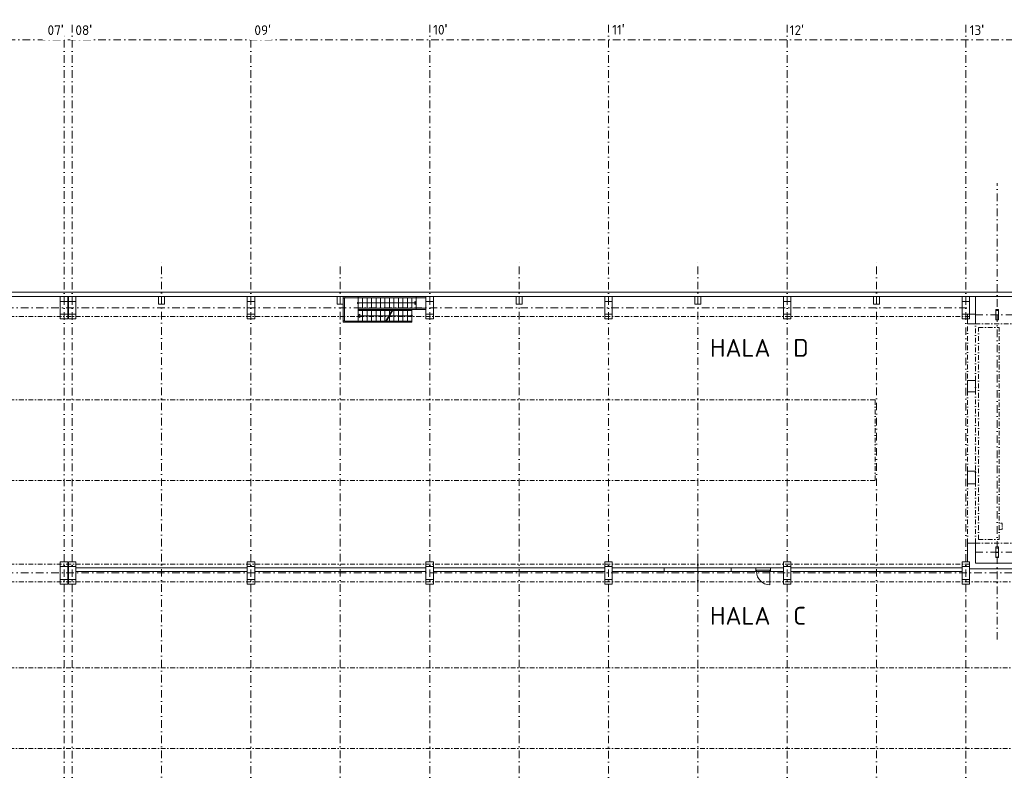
# Model space of a CAD drawing. Header units: millimetres. Extents: x -746391 to 410178, y -169697 to 100555.
# Tile 126 of 179: x 75024 to 141130, y 49987 to 100555. Entities that reach past the tile are written whole.
import ezdxf

# ---------------------------------------------------------------- set-up
doc = ezdxf.new("R2010")
doc.units = ezdxf.units.MM
for name, pattern in [('CENTERX2', [101.6, 63.5, -12.7, 12.7, -12.7]), ('DASHDOT', [25.4, 12.7, -6.35, 0, -6.35]), ('DELICI', [7.7, 3, -1.4, 0.25, -1.4, 0.25, -1.4]), ('ČERCHOVANÁ', [25.4, 12.7, -6.35, 0, -6.35])]:
    doc.linetypes.add(name, pattern=pattern)
for name, color, linetype, lineweight in [('A99_N_kce-nad-vid', 9, 'DASHDOT', 5), ('A99_N_osy', 9, 'CENTERX2', 9), ('A99_N_txt-popis-200', 9, 'Continuous', 5), ('A99_S_kce-nad-vid', 9, 'DASHDOT', 5), ('A99_S_kce-pohl', 9, 'Continuous', 5), ('A99_S_kce-rez-sil', 9, 'Continuous', 15), ('A99_S_kce-rez-ten', 9, 'Continuous', 9), ('A99_S_otvory', 9, 'Continuous', 5), ('A99_S_sloupy', 9, 'Continuous', 5)]:
    doc.layers.add(name, color=color, linetype=linetype, lineweight=lineweight)
doc.styles.add('ad_popis 100', font='isocpeur.ttf', dxfattribs={"height": 200})

msp = doc.modelspace()

# ---------------------------------------------------------------- linework, layer by layer
at = {"layer": 'A99_N_kce-nad-vid', "color": 1, "linetype": 'ČERCHOVANÁ', "lineweight": 9, "ltscale": 25}
for p, q in [((12100, 75005.3), (132450, 75005.3)), ((132450, 75005.3), (132450, 69595)), ((12100, 57005.3), (144450, 57005.3)), ((12100, 51594.7), (144450, 51594.7))]:
    msp.add_line(p, q, dxfattribs=at)
msp.add_lwpolyline([(132450, 69594.7), (12100, 69594.7)], dxfattribs=at)
at = {"layer": 'A99_N_osy', "linetype": 'DASHDOT', "ltscale": 40}
for p, q in [((78000, 100200), (78000, -5085)), ((90550, 100200), (90550, -5085)), ((102550, 100200), (102550, -5010)), ((114550, 100200), (114550, -5085)), ((126550, 100200), (126550, 25717.8)), ((138550, 100200), (138550, -5085)), ((140650, 58905.5), (140650, 89569.6)), ((3980, 81200), (138800, 81200)), ((139190, 80730), (187349.6, 80730)), ((139190, 64780), (187349.6, 64780)), ((150800, 63380), (3980, 63380))]:
    msp.add_line(p, q, dxfattribs=at)
for points in [[(152950, 99200), (4375, 99200)], [(84550, 22490), (84550, 84377.5)], [(96550, 22490), (96550, 84377.5)], [(108550, 22490), (108550, 84377.5)], [(120550, 22490), (120550, 84377.5)], [(132550, 22490), (132550, 84377.5)]]:
    msp.add_lwpolyline(points, dxfattribs=at)
at = {"layer": 'A99_S_kce-nad-vid', "linetype": 'DASHDOT', "ltscale": 25}
for p, q in [((5750, 80610), (138800, 80610)), ((138651.3, 76444, 1797), (138651.3, 80130)), ((139190, 80130), (179880, 80130)), ((139190, 76314.9, 1797), (139190, 80130)), ((139390, 79880), (140790, 79880)), ((139390, 65630), (139390, 79880)), ((140790, 65630), (140790, 79880)), ((139190, 76314.9), (139190, 69380)), ((138651.3, 70225.3), (138651.3, 75550.8, 1797)), ((138651.3, 65380), (138651.3, 69380)), ((139190, 65380), (139190, 69380)), ((139390, 65630), (140790, 65630)), ((139190, 65380), (179880, 65380)), ((5750, 63970), (138800, 63970)), ((5750, 62790), (150800, 62790))]:
    msp.add_line(p, q, dxfattribs=at)
at = {"layer": 'A99_S_kce-pohl', "linetype": 'Continuous', "ltscale": 10}
for p, q in [((102300, 81950), (96750, 81950)), ((96750, 81770), (96750, 80230)), ((96825, 81875), (96825, 80305)), ((102300, 81875), (96825, 81875)), ((97750, 81570), (97750, 81950)), ((97750, 81090), (97750, 81470)), ((97800, 81520), (101543.9, 81520)), ((98050, 81165), (98050, 81875)), ((98350, 81165), (98350, 81875)), ((98650, 81165), (98650, 81875)), ((98950, 81165), (98950, 81875)), ((99250, 81165), (99250, 81875)), ((99550, 81165), (99550, 81875)), ((99850, 81165), (99850, 81875)), ((100150, 81165), (100150, 81875)), ((100450, 81165), (100450, 81875)), ((100750, 81165), (100750, 81875)), ((101050, 81165), (101050, 81875)), ((101350, 81165), (101350, 81875)), ((101650, 81520), (101543.9, 81626.1)), ((101543.9, 81413.9), (101543.9, 81626.1)), ((101650, 81520), (101543.9, 81413.9)), ((101650, 81090), (101650, 81950)), ((102300, 81165), (97750, 81165)), ((97750, 81090), (97750, 80230)), ((100063.6, 81090), (97750, 81090)), ((100020.3, 81015), (97750, 81015)), ((97750, 80660), (97856.1, 80766.1)), ((97750, 80660), (97856.1, 80553.9)), ((97856.1, 80766.1), (97856.1, 80553.9)), ((99815.4, 80660), (97856.1, 80660)), ((98050, 81015), (98050, 80305)), ((98350, 81015), (98350, 80305)), ((98650, 81015), (98650, 80305)), ((98950, 81015), (98950, 80305)), ((99250, 81015), (99250, 80305)), ((99550, 81015), (99550, 80305)), ((100063.6, 81090), (99567.1, 80230)), ((100098.3, 81090), (99601.7, 80230)), ((99850, 81015), (99850, 80720)), ((101300, 80660), (99850, 80660)), ((99850, 80660), (99850, 80305)), ((101350, 81015), (100055, 81015)), ((101350, 81090), (100063.6, 81090)), ((100150, 81015), (100150, 80305)), ((100450, 81015), (100450, 80305)), ((100750, 81015), (100750, 80305)), ((101050, 81015), (101050, 80305)), ((101350, 81090), (101350, 80710)), ((101350, 81090), (102300, 81090)), ((99567.1, 80230), (96750, 80230)), ((99610.4, 80305), (96825, 80305)), ((101350, 80230), (99567.1, 80230)), ((101350, 80305), (99645, 80305)), ((101350, 80610), (101350, 80230))]:
    msp.add_line(p, q, dxfattribs=at)
for points in [[(96750, 81850), (96850, 81850), (96850, 81950), (96750, 81950)], [(96750, 80230), (96850, 80230), (96850, 80330), (96750, 80330)]]:
    msp.add_lwpolyline(points, close=True, dxfattribs=at)
for centre in [(97750, 81520), (101350, 80660)]:
    msp.add_circle(centre, 50, dxfattribs=at)
at = {"layer": 'A99_S_kce-rez-sil', "linetype": 'Continuous'}
for p, q in [((11800, 82250), (161650, 82250)), ((12200, 81950), (138300, 81950)), ((138800, 81950), (147070, 81950))]:
    msp.add_line(p, q, dxfattribs=at)
at = {"layer": 'A99_S_kce-rez-sil'}
for p, q in [((138651.3, 76314.9), (139190, 76314.9)), ((138651.3, 75550.8), (138651.3, 76314.9)), ((139190, 75550.8), (139190, 76314.9)), ((139190, 75550.8), (138651.3, 75550.8)), ((138651.3, 70225.3), (138651.3, 69380)), ((138651.3, 65380), (138651.3, 64130)), ((139190, 65380), (138651.3, 65380)), ((139190, 65380), (139190, 64030)), ((90300, 63730), (78800, 63730)), ((90300, 63480), (78800, 63480)), ((102300, 63730), (90800, 63730)), ((102300, 63480), (90800, 63480)), ((114300, 63730), (102800, 63730)), ((114300, 63480), (102800, 63480)), ((118300, 63730), (114800, 63730)), ((118300, 63480), (114800, 63480)), ((118300, 63480), (118300, 63730)), ((118300, 63730), (122800, 63730)), ((118300, 63480), (122800, 63480)), ((124440, 63730), (122800, 63730)), ((122800, 63480), (122800, 63730)), ((124440, 63480), (122800, 63480)), ((124440, 63480), (124440, 63730)), ((126300, 63730), (125440, 63730)), ((125440, 63480), (125440, 63730)), ((125440, 63480), (126300, 63480)), ((138300, 63730), (126800, 63730)), ((138300, 63480), (126800, 63480)), ((150300, 63660), (138800, 63660)), ((139190, 64030), (147070, 64030))]:
    msp.add_line(p, q, dxfattribs=at)
at = {"layer": 'A99_S_kce-rez-sil', "elevation": 898.5}
msp.add_lwpolyline([(138651.3, 70225.3), (139191.5, 70225.3), (139190, 69380), (138651.3, 69380), (138651.3, 70225.3)], close=True, dxfattribs=at)
at = {"layer": 'A99_S_kce-rez-ten'}
msp.add_line((139190, 81950), (139190, 80130), dxfattribs=at)
at = {"layer": 'A99_S_kce-rez-ten', "color": 0}
msp.add_line((138651.3, 80770), (138651.3, 80130), dxfattribs=at)
at = {"layer": 'A99_S_kce-rez-ten', "linetype": 'DELICI', "ltscale": 10}
for p, q in [((140993.3, 66730), (140790, 66730)), ((140790, 66295), (140993.3, 66295)), ((140993.3, 66295), (140993.3, 66730))]:
    msp.add_line(p, q, dxfattribs=at)
at = {"layer": 'A99_S_kce-rez-ten', "elevation": 898.5}
msp.add_lwpolyline([(138651.3, 80770), (139191.5, 80770), (139190, 80130), (138651.3, 80130), (138651.3, 80770)], close=True, dxfattribs=at)
at = {"layer": 'A99_S_otvory'}
for p, q in [((120550, 62379.6), (120550, 64276)), ((125440, 63730), (124440, 63730)), ((124440, 63580), (125440, 63580)), ((124440, 63480), (125440, 63480)), ((124490, 63480), (124490, 63580)), ((125390, 63480), (125390, 63580)), ((125390, 63480), (125390, 62580))]:
    msp.add_line(p, q, dxfattribs=at)
msp.add_arc((125390, 63480), 900, 180, 270, dxfattribs=at)
at = {"layer": 'A99_S_sloupy', "linetype": 'Continuous', "ltscale": 2}
for points in [[(78250, 80450), (77750, 80450), (77750, 81950), (78250, 81950)], [(78250, 80450), (77750, 80450), (77750, 81950), (78250, 81950)], [(78800, 80450), (78300, 80450), (78300, 81950), (78800, 81950)], [(78800, 80450), (78300, 80450), (78300, 81950), (78800, 81950)], [(90800, 80450), (90300, 80450), (90300, 81950), (90800, 81950)], [(90800, 80450), (90300, 80450), (90300, 81950), (90800, 81950)], [(102800, 80450), (102300, 80450), (102300, 81950), (102800, 81950)], [(102800, 80450), (102300, 80450), (102300, 81950), (102800, 81950)], [(114800, 80450), (114300, 80450), (114300, 81950), (114800, 81950)], [(114800, 80450), (114300, 80450), (114300, 81950), (114800, 81950)], [(126800, 80450), (126300, 80450), (126300, 81950), (126800, 81950)], [(126800, 80450), (126300, 80450), (126300, 81950), (126800, 81950)], [(138800, 80450), (138300, 80450), (138300, 81950), (138800, 81950)], [(138800, 80450), (138300, 80450), (138300, 81950), (138800, 81950)], [(78250, 62630), (77750, 62630), (77750, 64130), (78250, 64130)], [(78250, 62630), (77750, 62630), (77750, 64130), (78250, 64130)], [(78800, 62630), (78300, 62630), (78300, 64130), (78800, 64130)], [(78800, 62630), (78300, 62630), (78300, 64130), (78800, 64130)], [(90800, 62630), (90300, 62630), (90300, 64130), (90800, 64130)], [(90800, 62630), (90300, 62630), (90300, 64130), (90800, 64130)], [(102800, 62630), (102300, 62630), (102300, 64130), (102800, 64130)], [(102800, 62630), (102300, 62630), (102300, 64130), (102800, 64130)], [(114800, 62630), (114300, 62630), (114300, 64130), (114800, 64130)], [(114800, 62630), (114300, 62630), (114300, 64130), (114800, 64130)], [(126800, 62630), (126300, 62630), (126300, 64130), (126800, 64130)], [(126800, 62630), (126300, 62630), (126300, 64130), (126800, 64130)], [(138800, 62630), (138300, 62630), (138300, 64130), (138800, 64130)], [(138800, 62630), (138300, 62630), (138300, 64130), (138800, 64130)]]:
    msp.add_lwpolyline(points, close=True, dxfattribs=at)
at = {"layer": 'A99_S_sloupy', "linetype": 'Continuous', "lineweight": 20, "ltscale": 2}
for points in [[(77750, 81950), (78250, 81950), (78250, 81630), (77750, 81630)], [(78300, 81950), (78800, 81950), (78800, 81630), (78300, 81630)], [(84750, 81450), (84350, 81450), (84350, 81950), (84750, 81950)], [(90300, 81950), (90800, 81950), (90800, 81630), (90300, 81630)], [(96750, 81450), (96350, 81450), (96350, 81950), (96750, 81950)], [(102300, 81950), (102800, 81950), (102800, 81630), (102300, 81630)], [(108750, 81450), (108350, 81450), (108350, 81950), (108750, 81950)], [(114300, 81950), (114800, 81950), (114800, 81630), (114300, 81630)], [(120750, 81450), (120350, 81450), (120350, 81950), (120750, 81950)], [(126300, 81950), (126800, 81950), (126800, 81630), (126300, 81630)], [(132750, 81450), (132350, 81450), (132350, 81950), (132750, 81950)], [(138300, 81950), (138800, 81950), (138800, 81630), (138300, 81630)], [(77750, 80770), (78250, 80770), (78250, 80450), (77750, 80450)], [(78300, 80770), (78800, 80770), (78800, 80450), (78300, 80450)], [(90300, 80770), (90800, 80770), (90800, 80450), (90300, 80450)], [(102300, 80770), (102800, 80770), (102800, 80450), (102300, 80450)], [(114300, 80770), (114800, 80770), (114800, 80450), (114300, 80450)], [(126300, 80770), (126800, 80770), (126800, 80450), (126300, 80450)], [(138300, 80770), (138800, 80770), (138800, 80450), (138300, 80450)], [(140730, 80380), (140570, 80380), (140570, 81080), (140730, 81080)], [(77750, 64130), (78250, 64130), (78250, 63810), (77750, 63810)], [(78300, 64130), (78800, 64130), (78800, 63810), (78300, 63810)], [(90300, 64130), (90800, 64130), (90800, 63810), (90300, 63810)], [(102300, 64130), (102800, 64130), (102800, 63810), (102300, 63810)], [(114300, 64130), (114800, 64130), (114800, 63810), (114300, 63810)], [(126300, 64130), (126800, 64130), (126800, 63810), (126300, 63810)], [(138300, 64130), (138800, 64130), (138800, 63810), (138300, 63810)], [(77750, 62950), (78250, 62950), (78250, 62630), (77750, 62630)], [(78300, 62950), (78800, 62950), (78800, 62630), (78300, 62630)], [(90300, 62950), (90800, 62950), (90800, 62630), (90300, 62630)], [(102300, 62950), (102800, 62950), (102800, 62630), (102300, 62630)], [(114300, 62950), (114800, 62950), (114800, 62630), (114300, 62630)], [(126300, 62950), (126800, 62950), (126800, 62630), (126300, 62630)], [(138300, 62950), (138800, 62950), (138800, 62630), (138300, 62630)]]:
    msp.add_lwpolyline(points, close=True, dxfattribs=at)
at = {"layer": 'A99_S_sloupy', "ltscale": 2}
msp.add_lwpolyline([(140730, 64430), (140570, 64430), (140570, 65130), (140730, 65130)], close=True, dxfattribs=at)

# ---------------------------------------------------------------- texts
at = {"layer": 'A99_N_txt-popis-200', "lineweight": 9, "ltscale": 5, "style": 'ad_popis 100'}
for s, p in [('HALA  D', (121370, 77905)), ('HALA  C', (121370, 59905))]:
    msp.add_text(s, height=1200, dxfattribs=at).set_placement(p)
at = {"layer": 'A99_N_txt-popis-200', "lineweight": 0, "char_height": 650, "attachment_point": 1, "style": 'ad_popis 100'}
for s, insert in [("10{\\fArial|b0|i0|c238|p34;\\H1.08333x;'}", (102780, 100258.5)), ("11{\\fArial|b0|i0|c238|p34;\\H1.08333x;'}", (114800, 100258.5)), ("12{\\fArial|b0|i0|c238|p34;\\H1.08333x;'}", (126720, 100228.5)), ("13{\\fArial|b0|i0|c238|p34;\\H1.08333x;'}", (138800, 100228.5))]:
    msp.add_mtext_dynamic_manual_height_columns(s, width=832.5, gutter_width=1000, heights=[0], dxfattribs=dict(at, insert=insert))

# ---------------------------------------------------------------- next in the draw order: texts
at = {"layer": 'A99_N_txt-popis-200', "lineweight": 0, "char_height": 650, "attachment_point": 1, "style": 'ad_popis 100', "bg_fill": 2}
for s, insert in [("07{\\fArial|b0|i0|c238|p34;\\H1.08333x;'}", (76890, 100230)), ("08{\\fArial|b0|i0|c238|p34;\\H1.08333x;'}", (78760, 100230)), ("09{\\fArial|b0|i0|c238|p34;\\H1.08333x;'}", (90780, 100230))]:
    msp.add_mtext_dynamic_manual_height_columns(s, width=832.5, gutter_width=1000, heights=[0], dxfattribs=dict(at, insert=insert))

# ---------------------------------------------------------------- next in the draw order: linework, layer by layer
at = {"layer": 'A99_N_osy', "linetype": 'DASHDOT', "ltscale": 40}
msp.add_line((78550, 100200), (78550, -5085), dxfattribs=at)

doc.saveas('drawing.dxf')
